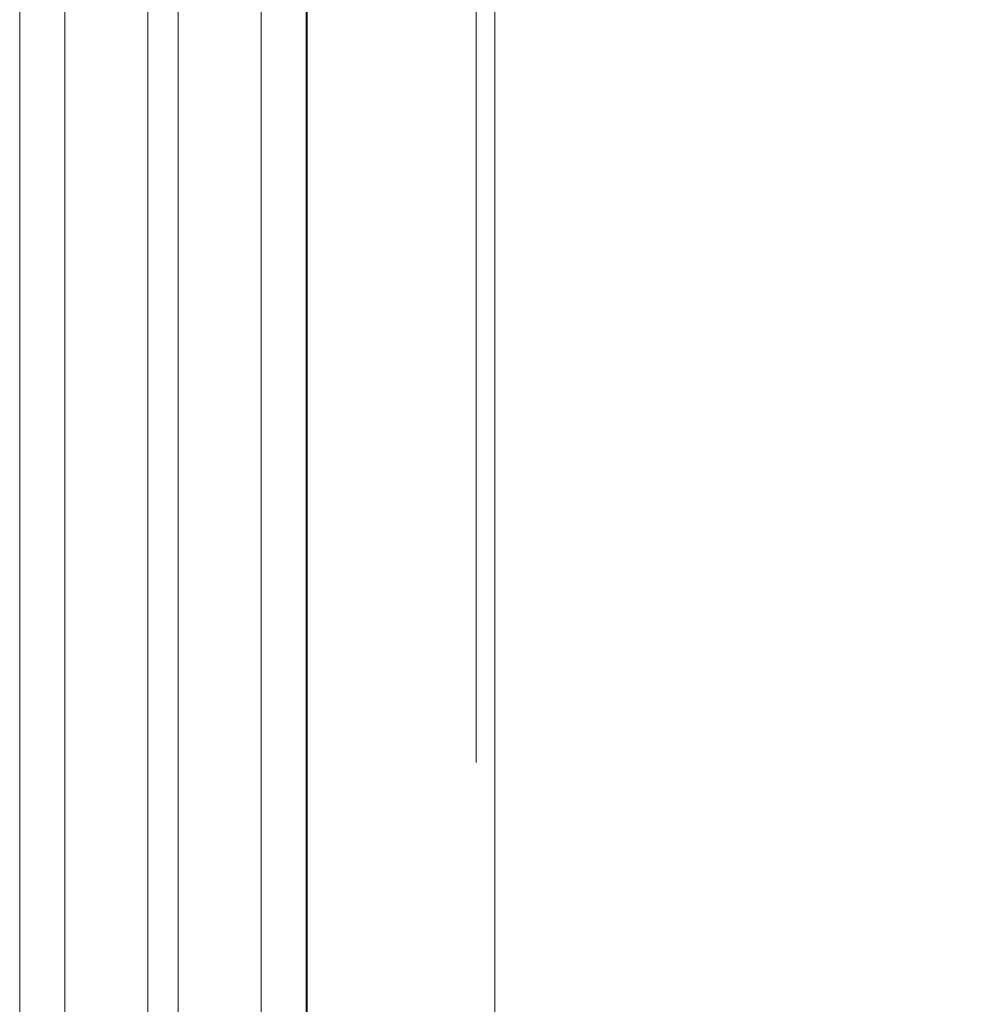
# Model space of a CAD drawing. Header units: centimetres. Extents: x -1316 to 21770, y -8842 to 3590.
# Tile 47 of 125: x -562 to -549, y 1409 to 1422. Entities that reach past the tile are written whole.
import ezdxf

# ---------------------------------------------------------------- set-up
doc = ezdxf.new("R2010")
doc.units = ezdxf.units.CM
doc.linetypes.add('Dash', pattern=[60, 30, -30])
doc.linetypes.add('Ponad', pattern=[39.688, 23.813, -15.875])
for name, color, linetype, lineweight in [('A-DETL', 90, 'Continuous', 9), ('A-FLOR-OVHD', 1, 'Ponad', 9), ('A-GLAZ-CURT', 52, 'Continuous', 9), ('A-GLAZ-CWMG', 51, 'Continuous', 9)]:
    doc.layers.add(name, color=color, linetype=linetype, lineweight=lineweight)

# ---------------------------------------------------------------- blocks, each defined once
blk = doc.blocks.new('Schueco_FWS-Glazing1 - SI_38mm_TripGlz 2-2613228-5_piętro III __10_50 m_ - stan projektowany')
at = {"layer": 'A-GLAZ-CURT'}
for p, q in [((18.4, 0), (-18.4, 0)), ((-18.4, -3.8), (18.4, -3.8))]:
    blk.add_line(p, q, dxfattribs=at)
at = {"layer": 'A-GLAZ-CURT', "lineweight": 13}
for p, q in [((-18.4, -0.6), (18.4, -0.6)), ((-18.4, -1.7), (18.4, -1.7)), ((-18.4, -2.1), (18.4, -2.1)), ((-18.4, -3.2), (18.4, -3.2))]:
    blk.add_line(p, q, dxfattribs=at)
blk = doc.blocks.new('Rectangular Mullion - Schueco_FWS-50-SI_Tran_CovCap-20mm_Tran-55mm-2293422-5_piętro III __10_50 m_ - stan projektowany')
at = {"layer": 'A-GLAZ-CWMG'}
for p, q in [((-557.863, 1391.326), (-557.863, 1425.326)), ((-555.373, 1391.326), (-555.373, 1425.326))]:
    blk.add_line(p, q, dxfattribs=at)

msp = doc.modelspace()

# ---------------------------------------------------------------- linework, layer by layer
at = {"layer": 'A-DETL', "linetype": 'Dash', "lineweight": 25}
for points, knots in [([(-555.623, 1472.575), (-478.908, 1472.575), (-476.079, 1472.575), (-439.123, 1472.575), (-439.123, 1435.619), (-439.123, 1432.79), (-439.123, 1329.11), (-439.123, 1326.281), (-439.123, 1289.326), (-402.167, 1289.326), (-399.339, 1289.326), (54.377, 1289.326), (347.204, 1289.326), (391.666, 1289.326), (418.55, 1316.21), (413.877, 1393.928), (413.877, 1663.126)], [0, 0, 0, 0, 1.274059, 2.1133, 2.95254, 4.521491, 5.717221, 7.286172, 8.125412, 8.964652, 14.361634, 22.556861, 31.207392, 35.311818, 37.065318, 41.276562, 41.276562, 41.276562, 41.276562]), ([(-561.623, 233.023), (-511.606, 233.023), (-497.781, 233.023), (-439.123, 233.023), (-439.123, 251.363), (-439.123, 296.623), (-439.123, 1289.326), (-439.123, 1326.281), (-439.123, 1329.11), (-439.123, 1432.79), (-439.123, 1435.619), (-439.123, 1472.575), (-476.079, 1472.575), (-478.908, 1472.575), (-555.623, 1472.575)], [0, 0, 0, 0, 1.339676, 2.332925, 3.669947, 15.221807, 26.977257, 38.268666, 39.837617, 41.033347, 42.602298, 43.441538, 44.280778, 45.554838, 45.554838, 45.554838, 45.554838]), ([(-555.623, 1472.575), (-478.908, 1472.575), (-450.623, 1472.575), (-439.123, 1472.575), (-439.123, 1461.075), (-439.123, 1432.79), (-439.123, 1329.11), (-439.123, 1326.281), (-439.123, 1289.326), (-402.167, 1289.326), (-399.339, 1289.326), (54.377, 1289.326), (347.204, 1289.326), (391.666, 1289.326), (413.877, 1267.114), (413.877, 1211.148), (413.877, 1019.9)], [0, 0, 0, 0, 1.274059, 1.834911, 2.395763, 3.964714, 5.438832, 7.007784, 7.847024, 8.686264, 14.083246, 22.278473, 30.929004, 34.961158, 36.402966, 39.45005, 39.45005, 39.45005, 39.45005])]:
    msp.add_open_spline(points, degree=3, knots=knots, dxfattribs=at)
at = {"layer": 'A-FLOR-OVHD'}
msp.add_line((-555.623, 1833.326), (-555.623, 1383.326), dxfattribs=at)

# ---------------------------------------------------------------- block references
at = {"layer": 'A-GLAZ-CURT', "rotation": 270.0000000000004}
msp.add_blockref('Schueco_FWS-Glazing1 - SI_38mm_TripGlz 2-2613228-5_piętro III __10_50 m_ - stan projektowany', (-557.873, 1408.326), dxfattribs=at)
at = {"layer": 'A-GLAZ-CWMG'}
msp.add_blockref('Rectangular Mullion - Schueco_FWS-50-SI_Tran_CovCap-20mm_Tran-55mm-2293422-5_piętro III __10_50 m_ - stan projektowany', (0, 0), dxfattribs=at)

doc.saveas('drawing.dxf')
